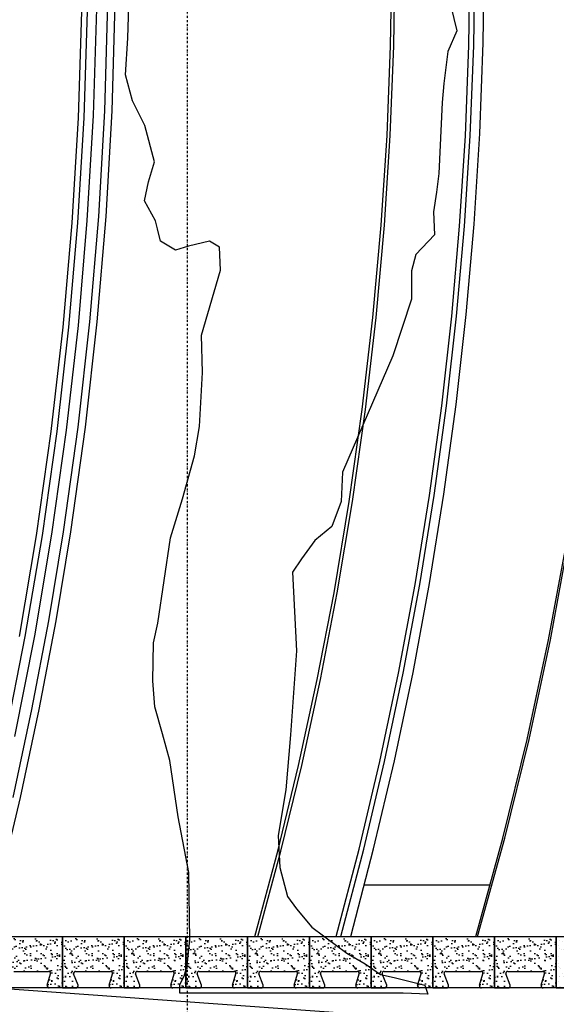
# Model space of a CAD drawing. Header units: metres. Extents: x 135527 to 1530300, y -118103 to -69281.
# Tile 39 of 89: x 147704 to 148225, y -91746 to -90790. Entities that reach past the tile are written whole.
import ezdxf

# ---------------------------------------------------------------- set-up
doc = ezdxf.new("R2010")
doc.units = ezdxf.units.M
doc.header["$LTSCALE"] = 0.1
doc.header["$PDMODE"] = 35
for name, pattern in [('DASHDOT', [1, 0.5, -0.25, 0, -0.25]), ('DASHDOT2', [12.7, 6.35, -3.175, 0, -3.175]), ('HIDDEN', [0.375, 0.25, -0.125]), ('HIDDEN2', [4.7625, 3.175, -1.5875])]:
    doc.linetypes.add(name, pattern=pattern)
doc.layers.get('DEFPOINTS').update_dxf_attribs({"color": 6})
for name, color, linetype in [('_01-STRAMIENEN', 8, 'DASHDOT2'), ('_02-SECTION', 2, 'Continuous'), ('_02Constructie', 2, 'Continuous'), ('_03-PROJECTION', 1, 'Continuous'), ('_04-HIDDEN', 7, 'HIDDEN2'), ('_06-DIMENSIONS', 7, 'Continuous')]:
    doc.layers.add(name, color=color, linetype=linetype)
doc.layers.add('_07Mensen', color=8, linetype='Continuous', transparency=0.5)
doc.styles.add('NIOstandard', font='arial.ttf')
doc.dimstyles.new('NIO-50-KLEIN', dxfattribs={"dimtxt": 100, "dimasz": 10, "dimexe": 2, "dimexo": 5, "dimgap": 10, "dimtad": 1, "dimdec": 0, "dimzin": 0, "dimdsep": 46, "dimtxsty": 'NIOstandard', "dimblk1": 'MAATSTR', "dimblk2": 'MAATSTR', "dimsah": 1, "dimcen": 0, "dimdle": 1.5, "dimse1": 1, "dimse2": 1, "dimclrd": 7, "dimclre": 256, "dimclrt": 256, "dimazin": 0, "dimtfac": 1, "dimtdec": 0, "dimtofl": 0, "dimtmove": 1, "dimatfit": 2, "dimldrblk": 'MAATSTR', "dimfxl": 1, "dimtvp": 1, "dimtolj": 1, "dimtzin": 0, "dimarcsym": 0})

# ---------------------------------------------------------------- blocks, each defined once
blk = doc.blocks.new('*U225')
at = {"layer": '_01-STRAMIENEN', "linetype": 'DASHDOT', "ltscale": 40}
blk.add_lwpolyline([(1950, 7203.81), (1950, -1743.34)], dxfattribs=at)
at = {"layer": '_04-HIDDEN', "color": 252, "ltscale": 10}
blk.add_circle((0, 2716.35), 4150, dxfattribs=at)
blk = doc.blocks.new('*U397')
at = {"layer": '_01-STRAMIENEN', "color": 253, "linetype": 'HIDDEN', "ltscale": 40}
blk.add_lwpolyline([(-9973.61, 2655), (1244.5, 2655)], dxfattribs=at)
blk = doc.blocks.new('MAATSTR')
at = {"linetype": 'Continuous'}
for p, q in [((0, 5), (0, -5)), ((-4.167, 0), (4.167, 0))]:
    blk.add_line(p, q, dxfattribs=at)
at = {"linetype": 'Continuous', "const_width": 1.5}
blk.add_lwpolyline([(-0.75, 0, 1), (0.75, 0, 1)], format="xyb", close=True, dxfattribs=at)
blk = doc.blocks.new('*D356')
at = {"layer": '_06-DIMENSIONS', "color": 7, "lineweight": -2, "transparency": 16777216}
for p, q in [((149684.95, -91351.69), (149285.39, -91351.69)), ((149806.49, -91605.96), (149684.95, -91351.69))]:
    blk.add_line(p, q, dxfattribs=at)
blk.add_arc((149899.83, -91680.21), 119.27, 107.80521, 175.19479, dxfattribs=at)
at = {"layer": 'DEFPOINTS', "color": 0, "transparency": 16777216}
for p in [(149672.08, -90693.7), (149792.33, -91628.54), (140462.92, -91680.21), (151681.03, -91680.21), (149914.12, -91742.12)]:
    blk.add_point(p, dxfattribs=at)
at = {"layer": '_06-DIMENSIONS', "color": 7, "lineweight": -2, "transparency": 16777216, "xscale": 10, "yscale": 10, "zscale": 10}
for p, rotation in [((149873, -91563.99), 15.40260602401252), ((149780.56, -91680.21), 267.5973939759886)]:
    blk.add_blockref('MAATSTR', p, dxfattribs=dict(at, rotation=rotation))
at = {"layer": '_06-DIMENSIONS', "transparency": 16777216, "insert": (149480.17, -91290.63), "char_height": 100, "attachment_point": 5, "style": 'NIOstandard'}
blk.add_mtext('\\A1;77.00°', dxfattribs=at)
blk = doc.blocks.new('aanzichtAA')
at = {"layer": '_03-PROJECTION', "color": 254}
for points in [[(6230.56, 3455.16), (6256.91, 3550.46), (6280.5, 3646.48), (6301.33, 3743.14), (6319.36, 3840.36), (6334.61, 3938.16), (6347.04, 4036.35), (6356.65, 4134.86), (6363.42, 4233.61), (6367.29, 4330.27), (6368.45, 4427.01), (6366.89, 4523.74), (6362.62, 4620.39), (6355.48, 4718.63), (6345.54, 4816.62), (6332.8, 4914.29), (6317.27, 5011.55), (6298.88, 5108.74), (6277.7, 5205.35), (6253.75, 5301.32), (6227.05, 5396.56)], [(6232.38, 3455.16), (6258.73, 3550.46), (6282.32, 3646.48), (6303.15, 3743.14), (6321.18, 3840.36), (6336.43, 3938.16), (6348.86, 4036.35), (6358.47, 4134.86), (6365.24, 4233.61), (6369.11, 4330.27), (6370.27, 4427.01), (6368.72, 4523.74), (6364.44, 4620.39), (6357.31, 4718.63), (6347.36, 4816.62), (6334.62, 4914.29), (6319.09, 5011.55), (6300.7, 5108.74), (6279.52, 5205.35), (6255.57, 5301.32), (6228.87, 5396.56)], [(6015.74, 3455.16), (6038.03, 3537.85), (6058.3, 3621.05), (6076.55, 3704.72), (6092.77, 3788.81), (6107.64, 3877.65), (6120.24, 3966.84), (6130.58, 4056.32), (6138.65, 4146.04), (6144.3, 4233.16), (6147.81, 4320.41), (6149.18, 4407.71), (6148.41, 4495.01), (6145.4, 4584.34), (6140.15, 4673.57), (6132.66, 4762.64), (6122.93, 4851.49), (6111.49, 4936.53), (6098, 5021.28), (6082.46, 5105.67), (6064.88, 5189.66), (6044.29, 5277.13), (6021.48, 5364.04)], [(6018.83, 3455.16), (6041.12, 3537.85), (6061.39, 3621.05), (6079.64, 3704.72), (6095.86, 3788.81), (6110.73, 3877.65), (6123.33, 3966.84), (6133.67, 4056.32), (6141.74, 4146.04), (6147.39, 4233.16), (6150.9, 4320.41), (6152.27, 4407.71), (6151.5, 4495.01), (6148.49, 4584.34), (6143.24, 4673.57), (6135.75, 4762.64), (6126.02, 4851.49), (6114.58, 4936.53), (6101.09, 5021.28), (6085.55, 5105.67), (6067.97, 5189.66), (6047.38, 5277.13), (6024.57, 5364.04)], [(6099.55, 3455.16), (6121.81, 3539.88), (6142.01, 3625.11), (6160.14, 3710.8), (6176.19, 3796.91), (6190.18, 3883.52), (6202.07, 3970.44), (6211.86, 4057.63), (6219.54, 4145.02), (6225.12, 4232.77), (6228.57, 4320.62), (6229.91, 4408.54), (6229.12, 4496.46), (6226.19, 4584.79), (6221.12, 4673.02), (6213.9, 4761.1), (6204.55, 4848.99), (6193.14, 4936.01), (6179.64, 5022.74), (6164.04, 5109.11), (6146.35, 5195.08), (6126.63, 5280.36), (6104.86, 5365.14)], [(6109.06, 3455.16), (6131.32, 3540.13), (6151.51, 3625.61), (6169.62, 3711.56), (6185.66, 3797.92), (6199.61, 3884.79), (6211.47, 3971.96), (6221.22, 4059.39), (6228.85, 4147.04), (6234.38, 4235.03), (6237.78, 4323.13), (6239.05, 4411.29), (6238.2, 4499.45), (6235.19, 4588.03), (6230.03, 4676.5), (6222.73, 4764.82), (6213.28, 4852.94), (6201.78, 4940.2), (6188.17, 5027.15), (6172.46, 5113.75), (6154.66, 5199.94), (6134.82, 5285.45), (6112.92, 5370.44)], [(6094.91, 3455.16), (6117.18, 3539.88), (6137.38, 3625.11), (6155.51, 3710.8), (6171.56, 3796.91), (6185.54, 3883.52), (6197.43, 3970.44), (6207.22, 4057.63), (6214.9, 4145.02), (6220.48, 4232.77), (6223.94, 4320.62), (6225.27, 4408.54), (6224.49, 4496.46), (6221.56, 4584.79), (6216.48, 4673.02), (6209.26, 4761.1), (6199.91, 4848.99), (6188.51, 4936.01), (6175, 5022.74), (6159.4, 5109.11), (6141.71, 5195.08), (6122, 5280.36), (6100.22, 5365.14)], [(5773.32, 3648.65), (5792.6, 3746.39), (5809.27, 3844.69), (5823.58, 3945.57), (5835.12, 4046.86), (5843.91, 4148.47), (5849.92, 4250.31), (5853.18, 4353.76), (5853.58, 4457.27), (5851.11, 4560.75), (5845.79, 4664.11), (5837.54, 4767.98), (5826.4, 4871.55), (5812.39, 4974.71), (5795.51, 5077.37), (5775.77, 5179.43)], [(5786.98, 3746.39), (5803.65, 3844.69), (5817.96, 3945.57), (5829.51, 4046.86), (5838.29, 4148.47), (5844.3, 4250.31), (5847.56, 4353.76), (5847.96, 4457.27), (5845.49, 4560.75), (5840.17, 4664.11), (5831.92, 4767.98), (5820.78, 4871.55), (5806.77, 4974.71), (5789.89, 5077.37), (5770.15, 5179.43)], [(5782.58, 3649.22), (5801.84, 3747.25), (5818.48, 3845.84), (5832.75, 3947.01), (5844.26, 4048.59), (5852.99, 4150.49), (5858.94, 4252.62), (5862.13, 4356.36), (5862.46, 4460.16), (5859.91, 4563.92), (5854.49, 4667.55), (5846.14, 4771.71), (5834.9, 4875.56), (5820.77, 4978.99), (5803.76, 5081.92), (5783.9, 5184.25)], [(5780.87, 3590.18), (5799.17, 3675.71), (5815.48, 3761.72), (5829.78, 3848.14), (5843.98, 3949.89), (5855.4, 4052.05), (5864.03, 4154.53), (5869.87, 4257.23), (5872.92, 4361.55), (5873.09, 4465.92), (5870.38, 4570.25), (5864.78, 4674.45), (5856.23, 4779.17), (5844.77, 4883.57), (5830.41, 4987.55), (5813.16, 5091.01), (5793.03, 5193.88), (5770.05, 5296.04)], [(5767.71, 3505.16), (5787.99, 3590.18), (5806.29, 3675.71), (5822.6, 3761.72), (5836.9, 3848.14), (5851.1, 3949.89), (5862.52, 4052.05), (5871.15, 4154.53), (5876.99, 4257.23), (5880.04, 4361.55), (5880.21, 4465.92), (5877.5, 4570.25), (5871.9, 4674.45), (5863.35, 4779.17), (5851.89, 4883.57), (5837.53, 4987.55), (5820.28, 5091.01), (5800.15, 5193.88), (5777.17, 5296.04)], [(6122.42, 3505.16), (6244.75, 3505.16)]]:
    blk.add_lwpolyline(points, dxfattribs=at)
blk = doc.blocks.new('*U400')
at = {"layer": '_03-PROJECTION'}
blk.add_lwpolyline([(-1391.1, 126.84), (-1452.49, 106.47), (-1452.49, 0), (872.1, 0), (872.1, 106.47), (810.71, 126.84), (810.71, 163), (-1391.1, 163)], close=True, dxfattribs=at)
blk.add_lwpolyline([(872.1, 0), (-1391.1, 163)], dxfattribs=at)
blk = doc.blocks.new('*U416')
at = {"layer": '_03-PROJECTION'}
h = blk.add_hatch(dxfattribs=at)
h.set_pattern_fill('AR-SAND', color=1, scale=0.2)
h.set_pattern_definition([(37.5, (1860, 0), (-0.32, 9.7883), [0, -7.7216, 0, -8.636, 0, -8.255]), (7.5, (1860, 0), (8.9905, 14.3365), [0, -4.1656, 0, -6.9596, 0, -2.667]), (327.5, (1853.752, 0), (15.81985, 0.0287), [0, -2.54, 0, -9.144, 0, -11.938]), (317.5, (1853.752, 0), (15.2711, 4.4586), [0, -1.27, 0, -5.9944, 0, -6.858])])
h.paths.add_polyline_path([(1906.6, 16, -0.487928), (1908.54, 13.51), (1905.28, 2.49, 0.487928), (1907.22, 0), (1920, 0), (1920, 50), (1860, 50), (1860, 0), (1873.22, 0, 0.487928), (1875.16, 2.49), (1870.9, 13.51, -0.487928), (1872.84, 16)])
h = blk.add_hatch(dxfattribs=at)
h.set_pattern_fill('AR-SAND', color=1, scale=0.2)
h.set_pattern_definition([(37.5, (1920, 0), (-0.32, 9.7883), [0, -7.7216, 0, -8.636, 0, -8.255]), (7.5, (1920, 0), (8.9905, 14.3365), [0, -4.1656, 0, -6.9596, 0, -2.667]), (327.5, (1913.752, 0), (15.81985, 0.0287), [0, -2.54, 0, -9.144, 0, -11.938]), (317.5, (1913.752, 0), (15.2711, 4.4586), [0, -1.27, 0, -5.9944, 0, -6.858])])
h.paths.add_polyline_path([(1966.6, 16, -0.487928), (1968.54, 13.51), (1965.28, 2.49, 0.487928), (1967.22, 0), (1980, 0), (1980, 50), (1920, 50), (1920, 0), (1933.22, 0, 0.487928), (1935.16, 2.49), (1930.9, 13.51, -0.487928), (1932.84, 16)])
h = blk.add_hatch(dxfattribs=at)
h.set_pattern_fill('AR-SAND', color=1, scale=0.2)
h.set_pattern_definition([(37.5, (1980, 0), (-0.32, 9.7883), [0, -7.7216, 0, -8.636, 0, -8.255]), (7.5, (1980, 0), (8.9905, 14.3365), [0, -4.1656, 0, -6.9596, 0, -2.667]), (327.5, (1973.752, 0), (15.81985, 0.0287), [0, -2.54, 0, -9.144, 0, -11.938]), (317.5, (1973.752, 0), (15.2711, 4.4586), [0, -1.27, 0, -5.9944, 0, -6.858])])
h.paths.add_polyline_path([(2026.6, 16, -0.487928), (2028.54, 13.51), (2025.28, 2.49, 0.487928), (2027.22, 0), (2040, 0), (2040, 50), (1980, 50), (1980, 0), (1993.22, 0, 0.487928), (1995.16, 2.49), (1990.9, 13.51, -0.487928), (1992.84, 16)])
h = blk.add_hatch(dxfattribs=at)
h.set_pattern_fill('AR-SAND', color=1, scale=0.2)
h.set_pattern_definition([(37.5, (2040, 0), (-0.32, 9.7883), [0, -7.7216, 0, -8.636, 0, -8.255]), (7.5, (2040, 0), (8.9905, 14.3365), [0, -4.1656, 0, -6.9596, 0, -2.667]), (327.5, (2033.752, 0), (15.81985, 0.0287), [0, -2.54, 0, -9.144, 0, -11.938]), (317.5, (2033.752, 0), (15.2711, 4.4586), [0, -1.27, 0, -5.9944, 0, -6.858])])
h.paths.add_polyline_path([(2086.6, 16, -0.487928), (2088.54, 13.51), (2085.28, 2.49, 0.487928), (2087.22, 0), (2100, 0), (2100, 50), (2040, 50), (2040, 0), (2053.22, 0, 0.487928), (2055.16, 2.49), (2050.9, 13.51, -0.487928), (2052.84, 16)])
h = blk.add_hatch(dxfattribs=at)
h.set_pattern_fill('AR-SAND', color=1, scale=0.2)
h.set_pattern_definition([(37.5, (2100, 0), (-0.32, 9.7883), [0, -7.7216, 0, -8.636, 0, -8.255]), (7.5, (2100, 0), (8.9905, 14.3365), [0, -4.1656, 0, -6.9596, 0, -2.667]), (327.5, (2093.752, 0), (15.81985, 0.0287), [0, -2.54, 0, -9.144, 0, -11.938]), (317.5, (2093.752, 0), (15.2711, 4.4586), [0, -1.27, 0, -5.9944, 0, -6.858])])
h.paths.add_polyline_path([(2146.6, 16, -0.487928), (2148.54, 13.51), (2145.28, 2.49, 0.487928), (2147.22, 0), (2160, 0), (2160, 50), (2100, 50), (2100, 0), (2113.22, 0, 0.487928), (2115.16, 2.49), (2110.9, 13.51, -0.487928), (2112.84, 16)])
h = blk.add_hatch(dxfattribs=at)
h.set_pattern_fill('AR-SAND', color=1, scale=0.2)
h.set_pattern_definition([(37.5, (2160, 0), (-0.32, 9.7883), [0, -7.7216, 0, -8.636, 0, -8.255]), (7.5, (2160, 0), (8.9905, 14.3365), [0, -4.1656, 0, -6.9596, 0, -2.667]), (327.5, (2153.752, 0), (15.81985, 0.0287), [0, -2.54, 0, -9.144, 0, -11.938]), (317.5, (2153.752, 0), (15.2711, 4.4586), [0, -1.27, 0, -5.9944, 0, -6.858])])
h.paths.add_polyline_path([(2206.6, 16, -0.487928), (2208.54, 13.51), (2205.28, 2.49, 0.487928), (2207.22, 0), (2220, 0), (2220, 50), (2160, 50), (2160, 0), (2173.22, 0, 0.487928), (2175.16, 2.49), (2170.9, 13.51, -0.487928), (2172.84, 16)])
h = blk.add_hatch(dxfattribs=at)
h.set_pattern_fill('AR-SAND', color=1, scale=0.2)
h.set_pattern_definition([(37.5, (2220, 0), (-0.32, 9.7883), [0, -7.7216, 0, -8.636, 0, -8.255]), (7.5, (2220, 0), (8.9905, 14.3365), [0, -4.1656, 0, -6.9596, 0, -2.667]), (327.5, (2213.752, 0), (15.81985, 0.0287), [0, -2.54, 0, -9.144, 0, -11.938]), (317.5, (2213.752, 0), (15.2711, 4.4586), [0, -1.27, 0, -5.9944, 0, -6.858])])
h.paths.add_polyline_path([(2266.6, 16, -0.487928), (2268.54, 13.51), (2265.28, 2.49, 0.487928), (2267.22, 0), (2280, 0), (2280, 50), (2220, 50), (2220, 0), (2233.22, 0, 0.487928), (2235.16, 2.49), (2230.9, 13.51, -0.487928), (2232.84, 16)])
h = blk.add_hatch(dxfattribs=at)
h.set_pattern_fill('AR-SAND', color=1, scale=0.2)
h.set_pattern_definition([(37.5, (2280, 0), (-0.32, 9.7883), [0, -7.7216, 0, -8.636, 0, -8.255]), (7.5, (2280, 0), (8.9905, 14.3365), [0, -4.1656, 0, -6.9596, 0, -2.667]), (327.5, (2273.752, 0), (15.81985, 0.0287), [0, -2.54, 0, -9.144, 0, -11.938]), (317.5, (2273.752, 0), (15.2711, 4.4586), [0, -1.27, 0, -5.9944, 0, -6.858])])
h.paths.add_polyline_path([(2326.6, 16, -0.487928), (2328.54, 13.51), (2325.28, 2.49, 0.487928), (2327.22, 0), (2340, 0), (2340, 50), (2280, 50), (2280, 0), (2293.22, 0, 0.487928), (2295.16, 2.49), (2290.9, 13.51, -0.487928), (2292.84, 16)])
h = blk.add_hatch(dxfattribs=at)
h.set_pattern_fill('AR-SAND', color=1, scale=0.2)
h.set_pattern_definition([(37.5, (2340, 0), (-0.32, 9.7883), [0, -7.7216, 0, -8.636, 0, -8.255]), (7.5, (2340, 0), (8.9905, 14.3365), [0, -4.1656, 0, -6.9596, 0, -2.667]), (327.5, (2333.752, 0), (15.81985, 0.0287), [0, -2.54, 0, -9.144, 0, -11.938]), (317.5, (2333.752, 0), (15.2711, 4.4586), [0, -1.27, 0, -5.9944, 0, -6.858])])
h.paths.add_polyline_path([(2386.6, 16, -0.487928), (2388.54, 13.51), (2385.28, 2.49, 0.487928), (2387.22, 0), (2400, 0), (2400, 50), (2340, 50), (2340, 0), (2353.22, 0, 0.487928), (2355.16, 2.49), (2350.9, 13.51, -0.487928), (2352.84, 16)])
h = blk.add_hatch(dxfattribs=at)
h.set_pattern_fill('AR-SAND', color=1, scale=0.2)
h.set_pattern_definition([(37.5, (2400, 0), (-0.32, 9.7883), [0, -7.7216, 0, -8.636, 0, -8.255]), (7.5, (2400, 0), (8.9905, 14.3365), [0, -4.1656, 0, -6.9596, 0, -2.667]), (327.5, (2393.752, 0), (15.81985, 0.0287), [0, -2.54, 0, -9.144, 0, -11.938]), (317.5, (2393.752, 0), (15.2711, 4.4586), [0, -1.27, 0, -5.9944, 0, -6.858])])
h.paths.add_polyline_path([(2446.6, 16, -0.487928), (2448.54, 13.51), (2445.28, 2.49, 0.487928), (2447.22, 0), (2460, 0), (2460, 50), (2400, 50), (2400, 0), (2413.22, 0, 0.487928), (2415.16, 2.49), (2410.9, 13.51, -0.487928), (2412.84, 16)])
at = {"layer": '_02Constructie'}
for p, q in [((1872.84, 16), (1906.6, 16)), ((1905.28, 2.49), (1908.54, 13.51)), ((1935.16, 2.49), (1930.9, 13.51)), ((1932.84, 16), (1966.6, 16)), ((1965.28, 2.49), (1968.54, 13.51)), ((1995.16, 2.49), (1990.9, 13.51)), ((1992.84, 16), (2026.6, 16)), ((2025.28, 2.49), (2028.54, 13.51)), ((2055.16, 2.49), (2050.9, 13.51)), ((2052.84, 16), (2086.6, 16)), ((2085.28, 2.49), (2088.54, 13.51)), ((2115.16, 2.49), (2110.9, 13.51)), ((2112.84, 16), (2146.6, 16)), ((2145.28, 2.49), (2148.54, 13.51)), ((2175.16, 2.49), (2170.9, 13.51)), ((2172.84, 16), (2206.6, 16)), ((2205.28, 2.49), (2208.54, 13.51)), ((2235.16, 2.49), (2230.9, 13.51)), ((2232.84, 16), (2266.6, 16)), ((2265.28, 2.49), (2268.54, 13.51)), ((2295.16, 2.49), (2290.9, 13.51)), ((2292.84, 16), (2326.6, 16)), ((2325.28, 2.49), (2328.54, 13.51)), ((2355.16, 2.49), (2350.9, 13.51)), ((2352.84, 16), (2386.6, 16)), ((2385.28, 2.49), (2388.54, 13.51)), ((1920, 0), (1907.22, 0)), ((1920, 0), (1933.22, 0)), ((1980, 0), (1967.22, 0)), ((1980, 0), (1993.22, 0)), ((2040, 0), (2027.22, 0)), ((2040, 0), (2053.22, 0)), ((2100, 0), (2087.22, 0)), ((2100, 0), (2113.22, 0)), ((2160, 0), (2147.22, 0)), ((2160, 0), (2173.22, 0)), ((2220, 0), (2207.22, 0)), ((2220, 0), (2233.22, 0)), ((2280, 0), (2267.22, 0)), ((2280, 0), (2293.22, 0)), ((2340, 0), (2327.22, 0)), ((2340, 0), (2353.22, 0)), ((2400, 0), (2387.22, 0)), ((2400, 0), (2413.22, 0))]:
    blk.add_line(p, q, dxfattribs=at)
for centre, start, end in [((1906.6, 14), 345.96376, 90), ((1932.84, 14), 90, 194.03624), ((1966.6, 14), 345.96376, 90), ((1992.84, 14), 90, 194.03624), ((2026.6, 14), 345.96376, 90), ((2052.84, 14), 90, 194.03624), ((2086.6, 14), 345.96376, 90), ((2112.84, 14), 90, 194.03624), ((2146.6, 14), 345.96376, 90), ((2172.84, 14), 90, 194.03624), ((2206.6, 14), 345.96376, 90), ((2232.84, 14), 90, 194.03624), ((2266.6, 14), 345.96376, 90), ((2292.84, 14), 90, 194.03624), ((2326.6, 14), 345.96376, 90), ((2352.84, 14), 90, 194.03624), ((2386.6, 14), 345.96376, 90), ((1907.22, 2), 165.96376, 270), ((1933.22, 2), 270, 14.03624), ((1967.22, 2), 165.96376, 270), ((1993.22, 2), 270, 14.03624), ((2027.22, 2), 165.96376, 270), ((2053.22, 2), 270, 14.03624), ((2087.22, 2), 165.96376, 270), ((2113.22, 2), 270, 14.03624), ((2147.22, 2), 165.96376, 270), ((2173.22, 2), 270, 14.03624), ((2207.22, 2), 165.96376, 270), ((2233.22, 2), 270, 14.03624), ((2267.22, 2), 165.96376, 270), ((2293.22, 2), 270, 14.03624), ((2327.22, 2), 165.96376, 270), ((2353.22, 2), 270, 14.03624), ((2387.22, 2), 165.96376, 270)]:
    blk.add_arc(centre, 2, start, end, dxfattribs=at)
at = {"layer": '_03-PROJECTION'}
for points in [[(1860, 50), (1920, 50)], [(1920, 50), (1980, 50)], [(1980, 50), (2040, 50)], [(2040, 50), (2100, 50)], [(2100, 50), (2160, 50)], [(2160, 50), (2220, 50)], [(2220, 50), (2280, 50)], [(2280, 50), (2340, 50)], [(2340, 50), (2400, 50)], [(2400, 50), (2460, 50)]]:
    blk.add_lwpolyline(points, dxfattribs=at)
at = {"layer": 'DEFPOINTS'}
for points in [[(1860, 0), (1860, 50), (1920, 50), (1920, 0)], [(1920, 0), (1920, 50), (1980, 50), (1980, 0)], [(1980, 0), (1980, 50), (2040, 50), (2040, 0)], [(2040, 0), (2040, 50), (2100, 50), (2100, 0)], [(2100, 0), (2100, 50), (2160, 50), (2160, 0)], [(2160, 0), (2160, 50), (2220, 50), (2220, 0)], [(2220, 0), (2220, 50), (2280, 50), (2280, 0)], [(2280, 0), (2280, 50), (2340, 50), (2340, 0)], [(2340, 0), (2340, 50), (2400, 50), (2400, 0)], [(2400, 0), (2400, 50), (2460, 50), (2460, 0)]]:
    blk.add_lwpolyline(points, dxfattribs=at)

msp = doc.modelspace()

# ---------------------------------------------------------------- linework, layer by layer
at = {"layer": '_02-SECTION'}
for radius, start, end in [(3500, 344.13214, 38.30153), (3492, 344.09483, 37.94425)]:
    msp.add_arc((145287.48, -90713.96), radius, start, end, dxfattribs=at)
at = {"layer": '_03-PROJECTION'}
for radius, start, end in [(3482, 344.04793, 37.94692), (3382, 342.4654, 37.97458)]:
    msp.add_arc((145287.48, -90713.96), radius, start, end, dxfattribs=at)
at = {"layer": '_07Mensen'}
msp.add_lwpolyline([(148122.84, -90776.45), (148128.85, -90800.48), (148119.84, -90820.76), (148116.08, -90851.54), (148114.58, -90870.31), (148111.16, -90939.24), (148109.04, -90957.27), (148105.85, -90976.35), (148106.92, -90998.61), (148088.89, -91017.7), (148084.65, -91033.6), (148084.65, -91061.16), (148066.62, -91116.29), (148017.67, -91229.37), (148016.36, -91257.6), (148007.17, -91281.89), (147990.75, -91295.67), (147977.62, -91313.4), (147969.08, -91326.53), (147972.88, -91402.84), (147966.95, -91484.37), (147962.5, -91537.74), (147955.08, -91582.21), (147956.57, -91613.34), (147963.98, -91641.51), (147972.88, -91653.37), (147987.71, -91671.16), (148021.82, -91696.36), (148039.61, -91706.74), (148054.44, -91717.11), (148067.79, -91720.08), (148097.45, -91727.49), (148100.42, -91736.39), (148076.66, -91735.21), (147859.43, -91735.21), (147859.39, -91726.86), (147863.67, -91718.92), (147866.73, -91708.53), (147869.17, -91683.47), (147868.34, -91618.27), (147857.88, -91564.14), (147849.88, -91509.39), (147842.5, -91483.56), (147835.11, -91457.11), (147833.26, -91431.89), (147833.88, -91394.98), (147838.19, -91375.91), (147850.29, -91293.12), (147861.99, -91255.12), (147873.69, -91213.22), (147878.56, -91184.97), (147881.49, -91132.35), (147880.51, -91096.3), (147899.03, -91032.96), (147898.06, -91010.55), (147888.31, -91004.71), (147867.84, -91009.58), (147855.17, -91013.48), (147840.55, -91004.71), (147837.62, -90993.02), (147835.67, -90985.22), (147824.95, -90965.73), (147828.85, -90947.22), (147834.7, -90927.73), (147825.26, -90892.36), (147813.53, -90868.39), (147806.61, -90843.36), (147808.74, -90807.67), (147809.8, -90776.25)], dxfattribs=at)

# ---------------------------------------------------------------- block references
msp.add_blockref('aanzichtAA', (141916.53, -95135.37))
at = {"layer": '_02Constructie'}
for name, p in [('*U225', (145916.53, -94701.55)), ('*U397', (150436.53, -94335.21))]:
    msp.add_blockref(name, p, dxfattribs=at)
at = {"layer": '_03-PROJECTION'}
for name, p in [('*U416', (145825.33, -91730.21)), ('*U400', (149067.02, -91893.21))]:
    msp.add_blockref(name, p, dxfattribs=at)

# ---------------------------------------------------------------- dimensions: what is measured, and where the dimension line sits
at = {"layer": '_06-DIMENSIONS'}
dim = msp.add_angular_dim_2l(base=(149792.33, -91628.54), line1=((140462.92, -91680.21), (151681.03, -91680.21)), line2=((149672.08, -90693.7), (149914.12, -91742.12)), dimstyle='NIO-50-KLEIN', dxfattribs=at)
dim.commit()
dim.dimension.update_dxf_attribs({"geometry": '*D356', "text_midpoint": (149480.17, -91290.63), "dimtype": 162})

doc.saveas('drawing.dxf')
